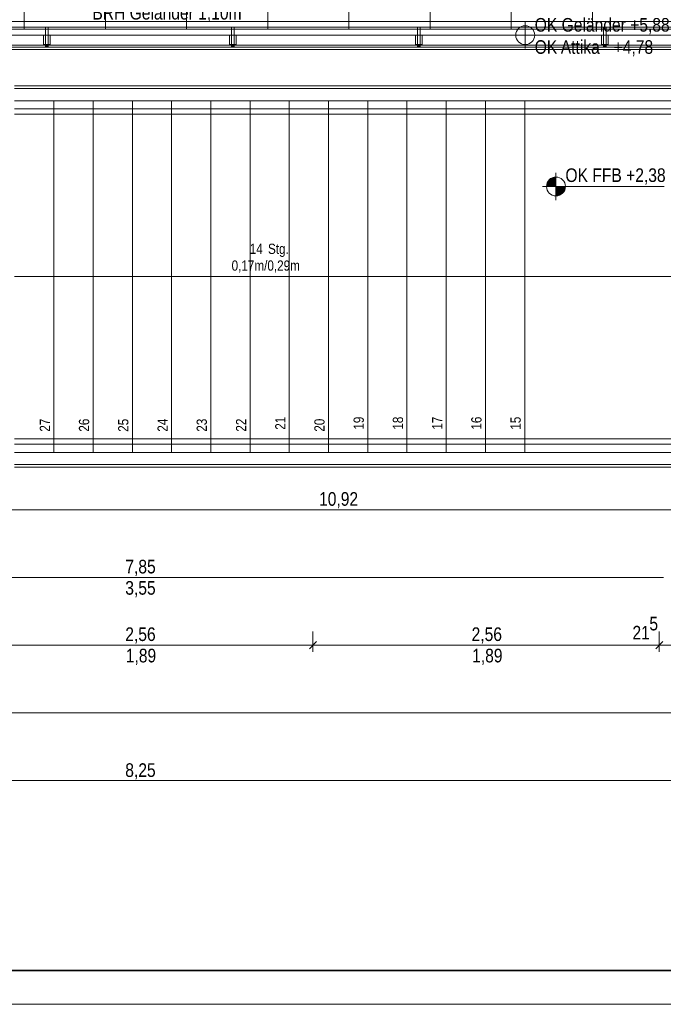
# Model space of a CAD drawing. Extents: x -620 to 300, y 62 to 1107.
# Tile 3 of 256: x -391 to -296, y 62 to 208. Entities that reach past the tile are written whole.
import ezdxf

# ---------------------------------------------------------------- set-up
doc = ezdxf.new("R2010")
doc.units = 0
doc.layers.get('0').update_dxf_attribs({"lineweight": 35})
for name, color, linetype, lineweight, true_color in [('30 -33 Aussenwände- 7 Fassade_ Elemente', 7, 'Continuous', 9, 0x00aacc), ('30 -34 Innenwände- 6 Elemente', 7, 'Continuous', 9, 0xff6633), ('30 -35 Decken- 2.2 Treppen Außen', 7, 'Continuous', 9, 0x009999), ('30 -36 Dächer- 3 Dachbeläge', 7, 'Continuous', 15, 0x9999ff), ('30 -36 Dächer- 4 Dachbekleidungen', 7, 'Continuous', 9, 0xccccff), ('70 -72 Beschriftung- 1 Beschriftung allgemein', 7, 'Continuous', 9, 0xff6633), ('70 -76 Bemaßung- 2 Allgemein', 9, 'Continuous', 5, 0x808080)]:
    doc.layers.add(name, color=color, linetype=linetype, lineweight=lineweight, true_color=true_color)
for name, color, linetype, lineweight in [('60- 61 allgemeine Ausstattung- 4 Terrassen', 7, 'Continuous', 9), ('70 -72 Beschriftung- 5 Höhenkoten', 7, 'Continuous', 15), ('iwb_Plankopf Rahmen', 7, 'Continuous', 35)]:
    doc.layers.add(name, color=color, linetype=linetype, lineweight=lineweight)
doc.styles.get("Standard").update_dxf_attribs({"font": 'ARIALN.TTF'})

# ---------------------------------------------------------------- blocks, each defined once
blk = doc.blocks.new('Referenz-A06G9FRB8I')
at = {"layer": '30 -33 Aussenwände- 7 Fassade_ Elemente', "color": 0, "linetype": 'Continuous', "ltscale": 0.13}
blk.add_line((31.62, 204.25), (-395.18, 204.25), dxfattribs=at)
at = {"layer": '30 -34 Innenwände- 6 Elemente', "color": 0, "linetype": 'Continuous', "ltscale": 0.13}
for p, q in [((31.02, 207.75), (-399.38, 207.75)), ((-398.58, 206.95), (31.02, 206.95)), ((31.02, 205.75), (-397.38, 205.75)), ((-395.58, 203.95), (31.02, 203.95))]:
    blk.add_line(p, q, dxfattribs=at)
at = {"layer": '30 -35 Decken- 2.2 Treppen Außen', "color": 0, "linetype": 'Continuous', "ltscale": 0.13}
for p, q in [((-210.78, 198.25), (-391.58, 198.25)), ((-391.58, 197.85), (-210.78, 197.85)), ((-391.58, 196.05), (-210.78, 196.05)), ((-385.78, 196.05), (-391.58, 196.05)), ((-385.78, 196.05), (-385.78, 144.05)), ((-379.98, 196.05), (-385.78, 196.05)), ((-374.18, 196.05), (-379.98, 196.05)), ((-379.98, 196.05), (-379.98, 144.05)), ((-374.18, 196.05), (-374.18, 144.05)), ((-368.38, 196.05), (-374.18, 196.05)), ((-368.38, 196.05), (-368.38, 144.05)), ((-362.58, 196.05), (-368.38, 196.05)), ((-356.78, 196.05), (-362.58, 196.05)), ((-362.58, 196.05), (-362.58, 144.05)), ((-356.78, 196.05), (-356.78, 144.05)), ((-350.98, 196.05), (-356.78, 196.05)), ((-345.18, 196.05), (-350.98, 196.05)), ((-350.98, 196.05), (-350.98, 144.05)), ((-345.18, 196.05), (-345.18, 144.05)), ((-339.38, 196.05), (-345.18, 196.05)), ((-333.58, 196.05), (-339.38, 196.05)), ((-339.38, 196.05), (-339.38, 144.05)), ((-327.78, 196.05), (-333.58, 196.05)), ((-333.58, 196.05), (-333.58, 144.05)), ((-327.78, 196.05), (-327.78, 144.05)), ((-321.98, 196.05), (-327.78, 196.05)), ((-316.18, 196.05), (-321.98, 196.05)), ((-321.98, 196.05), (-321.98, 144.05)), ((-286.18, 196.05), (-316.18, 196.05)), ((-316.18, 196.05), (-316.18, 144.05)), ((-391.58, 194.85), (-210.78, 194.85)), ((-210.78, 194.05), (-391.58, 194.05)), ((-210.78, 170.05), (-391.58, 170.05)), ((-210.78, 146.05), (-391.58, 146.05)), ((-391.58, 145.25), (-210.78, 145.25)), ((-385.78, 144.05), (-391.58, 144.05)), ((-210.78, 144.05), (-391.58, 144.05)), ((-379.98, 144.05), (-385.78, 144.05)), ((-374.18, 144.05), (-379.98, 144.05)), ((-368.38, 144.05), (-374.18, 144.05)), ((-362.58, 144.05), (-368.38, 144.05)), ((-356.78, 144.05), (-362.58, 144.05)), ((-350.98, 144.05), (-356.78, 144.05)), ((-345.18, 144.05), (-350.98, 144.05)), ((-339.38, 144.05), (-345.18, 144.05)), ((-333.58, 144.05), (-339.38, 144.05)), ((-327.78, 144.05), (-333.58, 144.05)), ((-321.98, 144.05), (-327.78, 144.05)), ((-316.18, 144.05), (-321.98, 144.05)), ((-286.18, 144.05), (-316.18, 144.05)), ((-391.58, 142.25), (-210.78, 142.25)), ((-391.58, 141.85), (-210.78, 141.85))]:
    blk.add_line(p, q, dxfattribs=at)
at = {"layer": '30 -36 Dächer- 3 Dachbeläge', "color": 0, "linetype": 'Continuous', "ltscale": 0.15}
for p, q in [((-398.58, 206.95), (31.02, 206.95)), ((31.02, 203.65), (-398.58, 203.65))]:
    blk.add_line(p, q, dxfattribs=at)
at = {"layer": '30 -36 Dächer- 3 Dachbeläge', "color": 0, "lineweight": 9}
for p, q in [((-386.63, 204.35), (-387.03, 204.35)), ((-387.03, 204.35), (-387.03, 203.95)), ((-386.63, 203.95), (-386.63, 204.35)), ((-359.13, 204.35), (-359.53, 204.35)), ((-359.53, 204.35), (-359.53, 203.95)), ((-359.13, 203.95), (-359.13, 204.35)), ((-331.63, 204.35), (-332.03, 204.35)), ((-332.03, 204.35), (-332.03, 203.95)), ((-331.63, 203.95), (-331.63, 204.35)), ((-304.13, 204.35), (-304.53, 204.35)), ((-304.53, 204.35), (-304.53, 203.95)), ((-304.13, 203.95), (-304.13, 204.35))]:
    blk.add_line(p, q, dxfattribs=at)
at = {"layer": '30 -36 Dächer- 3 Dachbeläge', "color": 0, "lineweight": 0}
for points in [[(-387.03, 203.95), (-387.03, 204.35), (-386.63, 203.95)], [(-386.63, 203.95), (-387.03, 204.35), (-386.63, 204.35)], [(-359.53, 203.95), (-359.53, 204.35), (-359.13, 203.95)], [(-359.13, 203.95), (-359.53, 204.35), (-359.13, 204.35)], [(-332.03, 203.95), (-332.03, 204.35), (-331.63, 203.95)], [(-331.63, 203.95), (-332.03, 204.35), (-331.63, 204.35)], [(-304.53, 203.95), (-304.53, 204.35), (-304.13, 203.95)], [(-304.13, 203.95), (-304.53, 204.35), (-304.13, 204.35)]]:
    blk.add_solid(points, dxfattribs=at)
at = {"layer": '30 -36 Dächer- 4 Dachbekleidungen', "color": 0, "linetype": 'Continuous', "ltscale": 0.13}
for p, q in [((31.02, 207.75), (-399.38, 207.75)), ((-398.58, 206.95), (31.02, 206.95)), ((-386.63, 206.95), (-387.03, 206.95)), ((-387.03, 206.95), (-387.03, 205.75)), ((-386.63, 205.75), (-386.63, 206.95)), ((-359.13, 206.95), (-359.53, 206.95)), ((-359.53, 206.95), (-359.53, 205.75)), ((-359.13, 205.75), (-359.13, 206.95)), ((-331.63, 206.95), (-332.03, 206.95)), ((-332.03, 206.95), (-332.03, 205.75)), ((-331.63, 205.75), (-331.63, 206.95)), ((-304.13, 206.95), (-304.53, 206.95)), ((-304.53, 206.95), (-304.53, 205.75)), ((-304.13, 205.75), (-304.13, 206.95)), ((31.02, 205.75), (-397.38, 205.75)), ((-387.33, 205.75), (-387.33, 204.35)), ((-387.03, 204.35), (-387.03, 205.75)), ((-386.63, 205.75), (-386.63, 204.35)), ((-386.33, 205.75), (-386.33, 204.35)), ((-359.83, 205.75), (-359.83, 204.35)), ((-359.53, 204.35), (-359.53, 205.75)), ((-359.13, 205.75), (-359.13, 204.35)), ((-358.83, 205.75), (-358.83, 204.35)), ((-332.33, 205.75), (-332.33, 204.35)), ((-332.03, 204.35), (-332.03, 205.75)), ((-331.63, 205.75), (-331.63, 204.35)), ((-331.33, 205.75), (-331.33, 204.35)), ((-304.83, 205.75), (-304.83, 204.35)), ((-304.53, 204.35), (-304.53, 205.75)), ((-304.13, 205.75), (-304.13, 204.35)), ((-303.83, 205.75), (-303.83, 204.35)), ((-395.58, 203.95), (31.02, 203.95)), ((-387.33, 204.35), (-387.03, 204.35)), ((-386.63, 204.35), (-387.03, 204.35)), ((-386.33, 204.35), (-386.63, 204.35)), ((-359.83, 204.35), (-359.53, 204.35)), ((-359.13, 204.35), (-359.53, 204.35)), ((-358.83, 204.35), (-359.13, 204.35)), ((-332.33, 204.35), (-332.03, 204.35)), ((-331.63, 204.35), (-332.03, 204.35)), ((-331.33, 204.35), (-331.63, 204.35)), ((-304.83, 204.35), (-304.53, 204.35)), ((-304.13, 204.35), (-304.53, 204.35)), ((-303.83, 204.35), (-304.13, 204.35))]:
    blk.add_line(p, q, dxfattribs=at)
at = {"layer": '60- 61 allgemeine Ausstattung- 4 Terrassen', "color": 0}
for p, q in [((-390.16, 206.65), (-390.16, 256.45)), ((-378.16, 206.65), (-378.16, 256.45)), ((-366.16, 206.65), (-366.16, 256.45)), ((-354.16, 206.65), (-354.16, 256.45)), ((-342.16, 206.65), (-342.16, 256.45)), ((-330.16, 206.65), (-330.16, 256.45)), ((-318.16, 206.65), (-318.16, 256.45)), ((-306.16, 206.65), (-306.16, 256.45)), ((-398.58, 206.65), (-138.16, 206.65))]:
    blk.add_line(p, q, dxfattribs=at)
at = {"layer": '60- 61 allgemeine Ausstattung- 4 Terrassen', "color": 0, "linetype": 'Continuous', "lineweight": 18, "ltscale": 0.18}
blk.add_line((31.62, 204.25), (-395.18, 204.25), dxfattribs=at)
at = {"layer": '70 -72 Beschriftung- 5 Höhenkoten', "color": 0, "linetype": 'Continuous', "ltscale": 0.15}
for p, q in [((-316.1, 203.75), (-316.1, 207.75)), ((-316.1, 205.75), (-316.1, 207.15)), ((-316.1, 207.15), (-316.1, 205.75)), ((-318.1, 205.75), (-290.61, 205.75)), ((-317.5, 205.75), (-316.1, 205.75)), ((-316.1, 205.75), (-317.5, 205.75)), ((-314.7, 205.75), (-316.1, 205.75)), ((-316.1, 205.75), (-316.1, 204.35)), ((-316.1, 205.75), (-314.7, 205.75)), ((-316.1, 204.35), (-316.1, 205.75)), ((-311.56, 181.37), (-311.56, 185.37)), ((-311.56, 183.37), (-311.56, 184.77)), ((-311.56, 184.77), (-311.56, 183.37)), ((-313.56, 183.37), (-295.58, 183.37)), ((-312.96, 183.37), (-311.56, 183.37)), ((-311.56, 183.37), (-312.96, 183.37)), ((-311.56, 181.97), (-311.56, 183.37)), ((-311.56, 183.37), (-310.16, 183.37)), ((-310.16, 183.37), (-311.56, 183.37)), ((-311.56, 183.37), (-311.56, 181.97))]:
    blk.add_line(p, q, dxfattribs=at)
for centre, major_axis in [((-316.1, 205.75), (0, 1.4)), ((-316.1, 205.75), (1.4, 0)), ((-316.1, 205.75), (-1.4, 0)), ((-316.1, 205.75), (0, -1.4)), ((-311.56, 183.37), (0, 1.4)), ((-311.56, 183.37), (1.4, 0)), ((-311.56, 183.37), (-1.4, 0)), ((-311.56, 183.37), (0, -1.4))]:
    blk.add_ellipse(centre, major_axis=major_axis, ratio=1, start_param=0, end_param=1.570796, dxfattribs=at)
at = {"layer": '70 -72 Beschriftung- 5 Höhenkoten', "color": 0, "lineweight": 0}
for points in [[(-312.95, 183.37), (-312.96, 183.37), (-312.95, 183.59)], [(-312.9, 183.37), (-312.95, 183.59), (-312.9, 183.81)], [(-312.95, 183.37), (-312.95, 183.59), (-312.9, 183.37)], [(-312.81, 183.37), (-312.9, 183.81), (-312.81, 184.01)], [(-312.9, 183.37), (-312.9, 183.81), (-312.81, 183.37)], [(-312.7, 183.37), (-312.81, 184.01), (-312.7, 184.2)], [(-312.81, 183.37), (-312.81, 184.01), (-312.7, 183.37)], [(-312.55, 183.37), (-312.7, 184.2), (-312.55, 184.36)], [(-312.7, 183.37), (-312.7, 184.2), (-312.55, 183.37)], [(-312.39, 183.37), (-312.55, 184.36), (-312.39, 184.51)], [(-312.55, 183.37), (-312.55, 184.36), (-312.39, 183.37)], [(-312.2, 183.37), (-312.39, 184.51), (-312.2, 184.62)], [(-312.39, 183.37), (-312.39, 184.51), (-312.2, 183.37)], [(-312, 183.37), (-312.2, 184.62), (-312, 184.71)], [(-312.2, 183.37), (-312.2, 184.62), (-312, 183.37)], [(-311.78, 183.37), (-312, 184.71), (-311.78, 184.76)], [(-312, 183.37), (-312, 184.71), (-311.78, 183.37)], [(-311.56, 183.37), (-311.78, 184.76), (-311.56, 184.77)], [(-311.78, 183.37), (-311.78, 184.76), (-311.56, 183.37)], [(-311.56, 181.97), (-311.56, 183.37), (-311.35, 181.99)], [(-311.35, 181.99), (-311.56, 183.37), (-311.35, 183.37)], [(-311.35, 181.99), (-311.35, 183.37), (-311.13, 182.04)], [(-311.13, 182.04), (-311.35, 183.37), (-311.13, 183.37)], [(-311.13, 182.04), (-311.13, 183.37), (-310.93, 182.13)], [(-310.93, 182.13), (-311.13, 183.37), (-310.93, 183.37)], [(-310.93, 182.13), (-310.93, 183.37), (-310.74, 182.24)], [(-310.74, 182.24), (-310.93, 183.37), (-310.74, 183.37)], [(-310.74, 182.24), (-310.74, 183.37), (-310.57, 182.38)], [(-310.57, 182.38), (-310.74, 183.37), (-310.57, 183.37)], [(-310.57, 182.38), (-310.57, 183.37), (-310.43, 182.55)], [(-310.43, 182.55), (-310.57, 183.37), (-310.43, 183.37)], [(-310.43, 182.55), (-310.43, 183.37), (-310.32, 182.74)], [(-310.32, 182.74), (-310.43, 183.37), (-310.32, 183.37)], [(-310.32, 182.74), (-310.32, 183.37), (-310.23, 182.94)], [(-310.23, 182.94), (-310.32, 183.37), (-310.23, 183.37)], [(-310.23, 182.94), (-310.23, 183.37), (-310.18, 183.15)], [(-310.18, 183.15), (-310.23, 183.37), (-310.18, 183.37)], [(-310.18, 183.15), (-310.18, 183.37), (-310.16, 183.37)]]:
    blk.add_solid(points, dxfattribs=at)
at = {"layer": '70 -76 Bemaßung- 2 Allgemein', "color": 0, "linetype": 'Continuous', "ltscale": 0.13}
for p, q in [((-235.74, 135.55), (-452.02, 135.55)), ((-295.64, 125.55), (-450.52, 125.55)), ((-347.48, 117.55), (-347.48, 114.55)), ((-347.48, 117.55), (-347.48, 114.55)), ((-296.28, 117.55), (-296.28, 114.55)), ((-296.28, 117.55), (-296.28, 114.55)), ((-348.54, 115.55), (-397.62, 115.55)), ((-346.98, 115.55), (-348.54, 115.55)), ((-348.01, 115.02), (-346.94, 116.08)), ((-346.94, 116.08), (-348.01, 115.02)), ((-347.98, 115.55), (-346.42, 115.55)), ((-297.34, 115.55), (-346.42, 115.55)), ((-297.34, 115.55), (-298.4, 115.55)), ((-295.78, 115.55), (-297.34, 115.55)), ((-295.78, 115.55), (-297.34, 115.55)), ((-295.74, 116.08), (-296.81, 115.02)), ((-295.74, 116.08), (-296.81, 115.02)), ((-291.98, 115.55), (-296.28, 115.55)), ((26.42, 105.55), (-442.58, 105.55)), ((-291.64, 95.55), (-454.52, 95.55))]:
    blk.add_line(p, q, dxfattribs=at)
at = {"layer": '30 -35 Decken- 2.2 Treppen Außen', "color": 0, "linetype": 'ByBlock', "ltscale": 0.13, "char_height": 1.5103, "attachment_point": 1}
for s, insert, rotation in [('{\\fArial Narrow;14}', (-356.83, 174.91), 0.001), ('{\\fArial Narrow;Stg.}', (-354.13, 174.91), 0.001), ('{\\fArial Narrow;0,17m/0,29m}', (-359.51, 172.43), 0.001), ('{\\fArial Narrow;27}', (-387.86, 147.11), 90.001), ('{\\fArial Narrow;26}', (-382.08, 147.11), 90.001), ('{\\fArial Narrow;25}', (-376.28, 147.09), 90.001), ('{\\fArial Narrow;24}', (-370.46, 147.11), 90.001), ('{\\fArial Narrow;23}', (-364.68, 147.11), 90.001), ('{\\fArial Narrow;22}', (-358.86, 147.12), 90.001), ('{\\fArial Narrow;21}', (-353.06, 147.4), 90.001), ('{\\fArial Narrow;20}', (-347.28, 147.11), 90.001), ('{\\fArial Narrow;19}', (-341.48, 147.41), 90.001), ('{\\fArial Narrow;18}', (-335.68, 147.41), 90.001), ('{\\fArial Narrow;17}', (-329.86, 147.41), 90.001), ('{\\fArial Narrow;16}', (-324.08, 147.41), 90.001), ('{\\fArial Narrow;15}', (-318.28, 147.4), 90.001)]:
    blk.add_mtext(s, dxfattribs=dict(at, insert=insert, rotation=rotation))
at = {"layer": '70 -72 Beschriftung- 1 Beschriftung allgemein', "color": 0, "linetype": 'Continuous', "ltscale": 0.13, "insert": (-380.09, 210.07), "char_height": 2.0138, "attachment_point": 1}
blk.add_mtext('{\\fArial Narrow;BRH Geländer 1,10m}', dxfattribs=at)
at = {"layer": '70 -72 Beschriftung- 5 Höhenkoten', "color": 0, "linetype": 'Continuous', "ltscale": 0.15, "char_height": 2.0138, "attachment_point": 1}
for s, insert in [('{\\fArial Narrow;OK}', (-314.7, 208.28)), ('{\\fArial Narrow;Geländer}', (-310.72, 208.28)), ('{\\fArial Narrow;+5,88}', (-300.59, 208.28)), ('{\\fArial Narrow;OK}', (-314.7, 205)), ('{\\fArial Narrow;Attika}', (-310.85, 205)), ('{\\fArial Narrow;+4,78}', (-303.03, 205)), ('{\\fArial Narrow;OK FFB +2,38}', (-310.16, 186.05))]:
    blk.add_mtext(s, dxfattribs=dict(at, insert=insert))
at = {"layer": '70 -76 Bemaßung- 2 Allgemein', "color": 0, "linetype": 'Continuous', "ltscale": 0.13, "char_height": 2.0138, "attachment_point": 1}
for s, insert in [('{\\fArial Narrow;10,92}', (-346.58, 138.17)), ('{\\fArial Narrow;7,85}', (-375.22, 128.17)), ('{\\fArial Narrow;3,55}', (-375.23, 125.02)), ('{\\fArial Narrow;5}', (-297.75, 119.74)), ('{\\fArial Narrow;2,56}', (-375.23, 118.17)), ('{\\fArial Narrow;2,56}', (-324.03, 118.17)), ('{\\fArial Narrow;21}', (-300.25, 118.4)), ('{\\fArial Narrow;1,89}', (-375.15, 115.01)), ('{\\fArial Narrow;1,89}', (-323.95, 115.01)), ('{\\fArial Narrow;8,25}', (-375.23, 98.07))]:
    blk.add_mtext(s, dxfattribs=dict(at, insert=insert))

msp = doc.modelspace()

# ---------------------------------------------------------------- linework, layer by layer
at = {"layer": 'iwb_Plankopf Rahmen', "color": 8, "lineweight": 13, "ltscale": 0.13, "true_color": 0x808080}
msp.add_lwpolyline([(300.35, 62.43), (-619.65, 62.43), (-619.65, 1107.43), (300.35, 1107.43), (300.35, 62.43)], close=True, dxfattribs=at)
at = {"layer": 'iwb_Plankopf Rahmen', "ltscale": 0.35}
msp.add_lwpolyline([(-599.65, 67.43), (-599.65, 1102.43), (295.35, 1102.43), (295.35, 67.43), (-599.65, 67.43)], close=True, dxfattribs=at)

# ---------------------------------------------------------------- block references
at = {"color": 8, "lineweight": 25, "ltscale": 0.25, "true_color": 0x808080}
msp.add_blockref('Referenz-A06G9FRB8I', (0, 0), dxfattribs=at)

doc.saveas('drawing.dxf')
